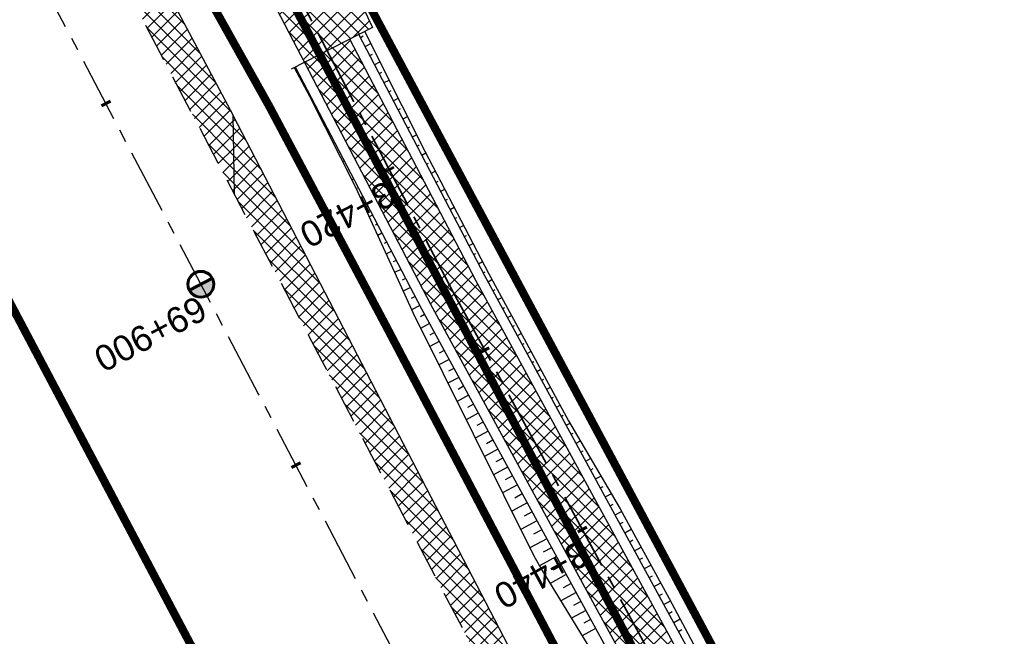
# Model space of a CAD drawing. Header units: metres. Extents: x 7529682 to 7533751, y 5721195 to 5727842.
# Tile 35 of 179: x 7531292 to 7531340, y 5724755 to 5724785. Entities that reach past the tile are written whole.
import ezdxf

# ---------------------------------------------------------------- set-up
doc = ezdxf.new("R2010")
doc.units = ezdxf.units.M
for name, pattern in [('817-dzialki-09-05-04$0$HIDDEN', [0.375, 0.25, -0.125]), ('ACAD_ISO05W100', [33, 24, -3, 0, -3, 0, -3]), ('CENTER', [50.8, 31.75, -6.35, 6.35, -6.35]), ('CENTER2', [28.575, 19.05, -3.175, 3.175, -3.175]), ('HIDDEN', [9.525, 6.35, -3.175])]:
    doc.linetypes.add(name, pattern=pattern)
for name, color, linetype in [('C-DROGI-SYTUACJA', 7, 'Continuous'), ('C-DROGI-SYTUACJA-ETYKIETY', 7, 'Continuous'), ('D-hatch-pobocza', 131, 'Continuous'), ('D-hatch-zjazdy-BA', 244, 'Continuous'), ('D-hatch-zjazdy-kruszywo', 111, 'Continuous'), ('D-pobocza', 60, 'Continuous'), ('D-rowy', 160, 'Continuous'), ('D-skarpa', 2, 'Continuous'), ('D-skarpa-kreskowanie', 2, 'Continuous')]:
    doc.layers.add(name, color=color, linetype=linetype)
for name, color, linetype, lineweight, true_color in [('D-ewidencja-numery', 7, 'Continuous', 50, 0x40ff00), ('D-hatch-ciag-pieszo-rowerowy', 7, 'Continuous', 13, 0xff9f80), ('D-LR-etap-III', 7, '817-dzialki-09-05-04$0$HIDDEN', 50, 0x00008f)]:
    doc.layers.add(name, color=color, linetype=linetype, lineweight=lineweight, true_color=true_color)
for name, color, linetype, lineweight in [('D-krawędzie', 3, 'Continuous', 30), ('D-obrzeża', 2, 'Continuous', 30), ('D-oś', 10, 'CENTER', 30), ('D-pas-drogowy', 7, 'ACAD_ISO05W100', 50), ('D-zjazdy', 202, 'Continuous', 30)]:
    doc.layers.add(name, color=color, linetype=linetype, lineweight=lineweight)
doc.layers.add('poprzeczki', color=7, linetype='Continuous', true_color=0x0000c7)
doc.styles.get("Standard").update_dxf_attribs({"font": 'arial.ttf'})
pattern_1 = [(45, (0.88535, 0.46493), (-0.33675960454, 0.33675960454), []), (135, (0.88535, 0.46493), (-0.33675960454, -0.33675960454), [])]
pattern_2 = [(45, (0, 0), (-0.33675960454, 0.33675960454), []), (135, (0, 0), (-0.33675960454, -0.33675960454), [])]

# ---------------------------------------------------------------- blocks, each defined once
blk = doc.blocks.new('kilometraz')
at = {"linetype": 'ByBlock', "lineweight": -2}
blk.add_hatch(color=0, dxfattribs=at).paths.add_polyline_path([(0, -0.28125, 0.41421356), (0.28125, 0, 0.41421356), (0, 0.28125)])
at = {"color": 0, "linetype": 'ByBlock', "lineweight": -2}
blk.add_line((0, 0.28125), (0, -0.28125), dxfattribs=at)
blk.add_circle((0, 0), 0.28125, dxfattribs=at)
blk = doc.blocks.new('AeccTickLine')
at = {"color": 0, "linetype": 'ByBlock', "lineweight": -2}
blk.add_line((0, 1), (0, -1), dxfattribs=at)

msp = doc.modelspace()

# ---------------------------------------------------------------- hatches: boundary and pattern name
at = {"layer": 'D-hatch-ciag-pieszo-rowerowy'}
h = msp.add_hatch(dxfattribs=at)
h.set_pattern_fill('ANSI37', color=256, scale=0.15, style=0)
h.set_pattern_definition(pattern_1)
h.paths.add_polyline_path([(7531367.377, 5724666.221), (7531369.435, 5724667.678), (7531364.841, 5724676.398), (7531345.224, 5724715.75), (7531314.268, 5724772.613), (7531308.11, 5724784.432), (7531305.885, 5724783.292), (7531312.052, 5724771.454), (7531343.011, 5724714.585), (7531362.629, 5724675.233)])
at = {"layer": 'D-hatch-pobocza'}
h = msp.add_hatch(dxfattribs=at)
h.set_pattern_fill('ANSI37', color=256, scale=0.15, style=0)
h.set_pattern_definition(pattern_2)
h.paths.add_polyline_path([(7531327.02, 5724733.24), (7531314.57, 5724757.21), (7531302.377, 5724780.719), (7531302.441, 5724776.853), (7531306.74, 5724768.665), (7531335.094, 5724714.652), (7531357.319, 5724672.439), (7531360.382, 5724666.625), (7531361.97, 5724665.57), (7531363.1, 5724665.412), (7531353.58, 5724682.67), (7531345.94, 5724697.46), (7531339.27, 5724710)])
at = {"layer": 'D-hatch-zjazdy-BA'}
h = msp.add_hatch(dxfattribs=at)
h.set_pattern_fill('ANSI37', color=256, scale=0.15, style=0)
h.set_pattern_definition(pattern_1)
h.paths.add_polyline_path([(7531305.884, 5724783.292), (7531309.218, 5724784.999), (7531307.992, 5724787.635), (7531303.703, 5724787.477)])
at = {"layer": 'D-hatch-zjazdy-kruszywo'}
h = msp.add_hatch(dxfattribs=at)
h.set_pattern_fill('ANSI37', color=256, scale=0.15, style=0)
h.set_pattern_definition(pattern_2)
h.paths.add_polyline_path([(7531298.776, 5724787.518), (7531296.235, 5724788.675), (7531302.441, 5724776.853), (7531302.377, 5724780.719)])

# ---------------------------------------------------------------- linework, layer by layer
at = {"layer": 'C-DROGI-SYTUACJA', "color": 10, "linetype": 'CENTER2', "lineweight": 35, "ltscale": 0.2}
msp.add_lwpolyline([(7531156.869, 5725074.83), (7531166.993, 5725055.55, -0.068732), (7531168.479, 5725051.432), (7531169.1, 5725048.503, 0.068783), (7531171.89, 5725040.776), (7531203.621, 5724980.378), (7531234.8, 5724921.535), (7531259.931, 5724874.055), (7531293.333, 5724810.086), (7531313.16, 5724772.033), (7531341.529, 5724719.923, -0.009023), (7531346.533, 5724710.322), (7531363.735, 5724675.815), (7531380.065, 5724644.823), (7531398.584, 5724609.363), (7531424.897, 5724559.228), (7531446.142, 5724518.961), (7531474.816, 5724464.452), (7531498.201, 5724419.897)], format="xyb", dxfattribs=at)
at = {"layer": 'D-ewidencja-numery', "color": 12, "ltscale": 15, "true_color": 0xc70000}
msp.add_lwpolyline([(7531166.31, 5725074.58), (7531172.29, 5725062.58), (7531170.59, 5725055.606), (7531173.733, 5725044.081), (7531215.342, 5724964.86), (7531238.054, 5724921.685), (7531262.39, 5724875.283), (7531295.587, 5724811.266), (7531348.488, 5724712.363), (7531363.741, 5724682.684), (7531366.987, 5724675.865), (7531382.541, 5724646.111), (7531401.299, 5724610.875), (7531428.965, 5724558.862), (7531449.111, 5724520.398), (7531477.293, 5724465.831), (7531500.996, 5724421.113)], dxfattribs=at)
at = {"layer": 'D-krawędzie', "linetype": 'HIDDEN', "ltscale": 0.3, "flags": 128}
msp.add_lwpolyline([(7530572.01, 5726166.06), (7530620.381, 5726072.761), (7530641.555, 5726032.008), (7530660.961, 5725995.07), (7530689.128, 5725941.54), (7530707.336, 5725907.032), (7530725.256, 5725873.093), (7530743.97, 5725837.654), (7530770.527, 5725787.119), (7530787.864, 5725754.267), (7530809.898, 5725712.542), (7530824.739, 5725684.389), (7530840.856, 5725653.693), (7530860.675, 5725616.154), (7530865.283, 5725607.394), (7530878.05, 5725583.08), (7530918.172, 5725507.178), (7530950.163, 5725446.305), (7530993.419, 5725364.265), (7531022.766, 5725308.719), (7531053.81, 5725249.872), (7531081.166, 5725197.875), (7531103.902, 5725154.541), (7531128.123, 5725108.448), (7531149.3, 5725068.25), (7531167.38, 5725033.767), (7531197.165, 5724976.988), (7531228.151, 5724918.034), (7531253.153, 5724870.491), (7531286.796, 5724806.654), (7531306.74, 5724768.665), (7531335.094, 5724714.652), (7531357.319, 5724672.439), (7531373.645, 5724641.454), (7531392.162, 5724605.999), (7531418.48, 5724555.853), (7531439.727, 5724515.582), (7531468.399, 5724461.077), (7531491.782, 5724416.528), (7531531.99, 5724339.833), (7531557.227, 5724291.659), (7531569.852, 5724267.577), (7531591.376, 5724226.548), (7531610.004, 5724191.103), (7531616.883, 5724177.999), (7531629.985, 5724153.025), (7531641.007, 5724132.022), (7531664.906, 5724087.617), (7531677.644, 5724064.786), (7531683.112, 5724054.988), (7531686.753, 5724048.18), (7531695.448, 5724031.697), (7531703.749, 5724015.917), (7531709.214, 5724005.514), (7531719.389, 5723986.147), (7531726.295, 5723973), (7531732.741, 5723960.736), (7531735.13, 5723956.19)], dxfattribs=at)
at = {"layer": 'D-LR-etap-III', "ltscale": 10, "flags": 128}
msp.add_lwpolyline([(7531750.474, 5723895.103, 0.4, 0.4, 0), (7531750.505, 5723895.13, 0.4, 0.4, 0), (7531682.71, 5724022.92, 0.4, 0.4, 0), (7531619.177, 5724147.204, 0.4, 0.4, 0), (7531592.309, 5724198.489, 0.4, 0.4, 0), (7531553.264, 5724272.919, 0.4, 0.4, 0), (7531504.02, 5724366.79, 0.4, 0.4, 0), (7531482.09, 5724407.62, 0.4, 0.4, 0), (7531412.35, 5724541.183, 0.4, 0.4, 0), (7531388.464, 5724586.93, 0.4, 0.4, 0), (7531345.12, 5724669.94, 0.4, 0.4, 0), (7531127.66, 5725081.67, 0.4, 0.4, 0), (7531059.253, 5725211.041, 0.4, 0.4, 0), (7531008.007, 5725307.954, 0.4, 0.4, 0), (7530964.182, 5725390.836, 0.4, 0.4, 0), (7530914.557, 5725484.684, 0.4, 0.4, 0), (7530865.243, 5725577.494, 0.4, 0.4, 0), (7530840.085, 5725624.059, 0.4, 0.4, 0), (7530802.56, 5725694.925, 0.4, 0.4, 0), (7530755.54, 5725787.51, 0.4, 0.4, 0), (7530708.718, 5725876.303, 0.4, 0.4, 0), (7530695.12, 5725902.09, 0.4, 0.4, 0), (7530642.914, 5726001.078, 0.4, 0.4, 0), (7530634.935, 5726016.147, 0.4, 0.4, 0), (7530610.82, 5726061.93, 0.4, 0.4, 0), (7530610.82, 5726061.93, 0.4, 0.4, 0), (7530607.21, 5726063.51, 0.4, 0.4, 0), (7530597.42, 5726080.68, 0.4, 0.4, 0), (7530591.16, 5726088.44, 0.4, 0.4, 0), (7530581.28, 5726107.21, 0.4, 0.4, 0), (7530571.29, 5726130.56, 0.4, 0.4, 0), (7530549.555, 5726171.527, 0.4, 0.4, 0), (7530531.014, 5726206.474, 0.4, 0.4, 0), (7530516.461, 5726236.017, 0.4, 0.4, 0), (7530500.799, 5726266.141, 0.4, 0.4, 0), (7530491.35, 5726283.94, 0.4, 0.4, 0), (7530482.4, 5726303.41, 0.4, 0.4, 0), (7530482.4, 5726303.41, 0.4, 0.4, 0), (7530450.41, 5726357.28, 0.4, 0.4, 0), (7530397.759, 5726458.5, 0.4, 0.4, 0), (7530334.708, 5726583.665, 0.4, 0.4, 0), (7530303.939, 5726645.168, 0.4, 0.4, 0), (7530300.51, 5726651.778, 0.4, 0.4, 0), (7530289.214, 5726671.967, 0.4, 0.4, 0), (7530281.54, 5726685.57, 0.4, 0.4, 0), (7530261.371, 5726724.163, 0.4, 0.4, 0), (7530254.03, 5726738.21, 0.4, 0.4, 0), (7530197.22, 5726845.06, 0.4, 0.4, 0), (7530194.71, 5726849.15, 0.4, 0.4, 0), (7530195.92, 5726850.75, 0.4, 0.4, 0), (7530170.547, 5726892.961, 0.4, 0.4, 0), (7530143.175, 5726945.066, 0.4, 0.4, 0), (7530105.06, 5727018.32, 0.4, 0.4, 0), (7530100.06, 5727027.16, 0.4, 0.4, 0), (7530062.319, 5727099.625, 0.4, 0.4, 0), (7530015.379, 5727189.42, 0.4, 0.4, 0), (7529983.208, 5727250.207, 0.4, 0.4, 0), (7529953.284, 5727306.747, 0.4, 0.4, 0), (7529900.671, 5727406.159, 0.4, 0.4, 0), (7529890.63, 5727425.131, 0.4, 0.4, 0), (7529875.155, 5727454.426, 0.4, 0.4, 0), (7529857.56, 5727487.787, 0.4, 0.4, 0), (7529835.194, 5727530.193, 0.4, 0.4, 0), (7529811.741, 5727574.662, 0.4, 0.4, 0), (7529792.102, 5727611.923, 0.4, 0.4, 0), (7529768.066, 5727657.47, 0.4, 0.4, 0), (7529755.211, 5727682.131, 0.4, 0.4, 0), (7529753.31, 5727681.13, 0.4, 0.4, 0), (7529739.21, 5727707.77, 0.4, 0.4, 0), (7529735.395, 5727711.252, 0.4, 0.4, 0), (7529725.42, 5727730.2, 0.4, 0.4, 0), (7529723.55, 5727729.88, 0.4, 0.4, 0), (7529695.567, 5727782.932, 0.4, 0.4, 0), (7529717.68, 5727794.024, 0.4, 0.4, 0), (7529736.275, 5727758.647, 0.4, 0.4, 0), (7529736.275, 5727758.647, 0.4, 0.4, 0), (7529744.511, 5727750.406, 0.4, 0.4, 0), (7529744.511, 5727750.406, 0.4, 0.4, 0), (7529750.283, 5727738.55, 0.4, 0.4, 0), (7529777.109, 5727687.569, 0.4, 0.4, 0), (7529796.515, 5727651.33, 0.4, 0.4, 0), (7529814.938, 5727616.793, 0.4, 0.4, 0), (7529839.007, 5727572.304, 0.4, 0.4, 0), (7529860.618, 5727532.509, 0.4, 0.4, 0), (7529882.349, 5727491.504, 0.4, 0.4, 0), (7529904.865, 5727449.096, 0.4, 0.4, 0), (7529920.747, 5727418.885, 0.4, 0.4, 0), (7529946.677, 5727368.547, 0.4, 0.4, 0), (7529972.025, 5727320.573, 0.4, 0.4, 0), (7529987.74, 5727290.153, 0.4, 0.4, 0), (7529996.497, 5727273.662, 0.4, 0.4, 0), (7530017.541, 5727234.203, 0.4, 0.4, 0), (7530033.054, 5727204.864, 0.4, 0.4, 0), (7530051.623, 5727170.223, 0.4, 0.4, 0), (7530069.277, 5727137.016, 0.4, 0.4, 0), (7530089.385, 5727097.534, 0.4, 0.4, 0), (7530109.713, 5727060.747, 0.4, 0.4, 0), (7530136.77, 5727011.64, 0.4, 0.4, 0), (7530162.447, 5726962.744, 0.4, 0.4, 0), (7530187.674, 5726916.992, 0.4, 0.4, 0), (7530207.821, 5726879.335, 0.4, 0.4, 0), (7530230.626, 5726834.519, 0.4, 0.4, 0), (7530262.288, 5726776.618, 0.4, 0.4, 0), (7530277.51, 5726760.213, 0.4, 0.4, 0), (7530286.037, 5726744.107, 0.4, 0.4, 0), (7530288.097, 5726735.884, 0.4, 0.4, 0), (7530290.394, 5726725.047, 0.4, 0.4, 0), (7530296.177, 5726713.583, 0.4, 0.4, 0), (7530302.726, 5726701.182, 0.4, 0.4, 0), (7530325.685, 5726657.466, 0.4, 0.4, 0), (7530343.244, 5726623.649, 0.4, 0.4, 0), (7530360.23, 5726591.747, 0.4, 0.4, 0), (7530383.209, 5726548.059, 0.4, 0.4, 0), (7530406.018, 5726503.606, 0.4, 0.4, 0), (7530427.465, 5726462.62, 0.4, 0.4, 0), (7530447.928, 5726424.388, 0.4, 0.4, 0), (7530471.127, 5726379.921, 0.4, 0.4, 0), (7530490.501, 5726343.033, 0.4, 0.4, 0), (7530509.499, 5726306.733, 0.4, 0.4, 0), (7530529.89, 5726267.244, 0.4, 0.4, 0), (7530543.852, 5726238.99, 0.4, 0.4, 0), (7530554.809, 5726218.944, 0.4, 0.4, 0), (7530559.027, 5726212.223, 0.4, 0.4, 0), (7530563.061, 5726206.41, 0.4, 0.4, 0), (7530566.934, 5726200.464, 0.4, 0.4, 0), (7530569.771, 5726194.902, 0.4, 0.4, 0), (7530571.473, 5726191.282, 0.4, 0.4, 0), (7530572.839, 5726188.025, 0.4, 0.4, 0), (7530575.295, 5726182.035, 0.4, 0.4, 0), (7530579.737, 5726173.306, 0.4, 0.4, 0), (7530583.3, 5726167.41, 0.4, 0.4, 0), (7530593.4, 5726163.33, 0.4, 0.4, 0), (7530598.618, 5726155.264, 0.4, 0.4, 0), (7530608.258, 5726140.497, 0.4, 0.4, 0), (7530603.27, 5726136.83, 0.4, 0.4, 0), (7530606.53, 5726131.84, 0.4, 0.4, 0), (7530604.239, 5726124.217, 0.4, 0.4, 0), (7530605.847, 5726121.63, 0.4, 0.4, 0), (7530608.972, 5726116.164, 0.4, 0.4, 0), (7530618.114, 5726097.791, 0.4, 0.4, 0), (7530651.213, 5726034.96, 0.4, 0.4, 0), (7530670.244, 5725998.611, 0.4, 0.4, 0), (7530698.075, 5725945.953, 0.4, 0.4, 0), (7530716.506, 5725911.305, 0.4, 0.4, 0), (7530735.223, 5725875.667, 0.4, 0.4, 0), (7530752.504, 5725842.155, 0.4, 0.4, 0), (7530778.311, 5725793.501, 0.4, 0.4, 0), (7530797.5, 5725756.382, 0.4, 0.4, 0), (7530812.519, 5725728.289, 0.4, 0.4, 0), (7530820.039, 5725713.16, 0.4, 0.4, 0), (7530822.422, 5725710.194, 0.4, 0.4, 0), (7530833.155, 5725688.801, 0.4, 0.4, 0), (7530849.629, 5725656.159, 0.4, 0.4, 0), (7530867.983, 5725621.964, 0.4, 0.4, 0), (7530872.63, 5725612.888, 0.4, 0.4, 0), (7530880.354, 5725597.595, 0.4, 0.4, 0), (7530883.839, 5725593.389, 0.4, 0.4, 0), (7530891.782, 5725587.763, 0.4, 0.4, 0), (7530895.039, 5725584.281, 0.4, 0.4, 0), (7530897.034, 5725580.941, 0.4, 0.4, 0), (7530900.952, 5725579.946, 0.4, 0.4, 0), (7530904.81, 5725571.977, 0.4, 0.4, 0), (7530903.682, 5725568.566, 0.4, 0.4, 0), (7530908.901, 5725558.845, 0.4, 0.4, 0), (7530910.252, 5725545.672, 0.4, 0.4, 0), (7530912.873, 5725538.646, 0.4, 0.4, 0), (7530945.278, 5725478.464, 0.4, 0.4, 0), (7530959.692, 5725450.246, 0.4, 0.4, 0), (7531002.827, 5725368.192, 0.4, 0.4, 0), (7531044.704, 5725290.314, 0.4, 0.4, 0), (7531064.099, 5725253.213, 0.4, 0.4, 0), (7531083.01, 5725216.678, 0.4, 0.4, 0), (7531113.013, 5725158.466, 0.4, 0.4, 0), (7531137.364, 5725113.071, 0.4, 0.4, 0), (7531150.831, 5725086.712, 0.4, 0.4, 0), (7531159.746, 5725076.641, 0.4, 0.4, 0), (7531166.31, 5725074.58, 0.4, 0.4, 0), (7531172.29, 5725062.58, 0.4, 0.4, 0), (7531170.59, 5725055.606, 0.4, 0.4, 0), (7531173.733, 5725044.081, 0.4, 0.4, 0), (7531215.342, 5724964.86, 0.4, 0.4, 0), (7531238.054, 5724921.685, 0.4, 0.4, 0), (7531262.39, 5724875.283, 0.4, 0.4, 0), (7531295.587, 5724811.266, 0.4, 0.4, 0), (7531348.488, 5724712.363, 0.4, 0.4, 0), (7531363.741, 5724682.684, 0.4, 0.4, 0), (7531366.987, 5724675.865, 0.4, 0.4, 0), (7531382.541, 5724646.111, 0.4, 0.4, 0), (7531401.299, 5724610.875, 0.4, 0.4, 0), (7531428.965, 5724558.862, 0.4, 0.4, 0), (7531449.111, 5724520.398, 0.4, 0.4, 0), (7531477.293, 5724465.831, 0.4, 0.4, 0), (7531500.996, 5724421.113, 0.4, 0.4, 0), (7531512.122, 5724400.549, 0.4, 0.4, 0), (7531513.782, 5724396.757, 0.4, 0.4, 0), (7531526.32, 5724379.39, 0.4, 0.4, 0), (7531566.784, 5724302.736, 0.4, 0.4, 0), (7531612.277, 5724225.61, 0.4, 0.4, 0), (7531620.493, 5724210.548, 0.4, 0.4, 0), (7531631.578, 5724196.258, 0.4, 0.4, 0), (7531653.484, 5724152.434, 0.4, 0.4, 0), (7531661.151, 5724128.494, 0.4, 0.4, 0), (7531673.881, 5724101.186, 0.4, 0.4, 0), (7531684.691, 5724081.184, 0.4, 0.4, 0), (7531699.212, 5724051.17, 0.4, 0.4, 0), (7531704.034, 5724040.584, 0.4, 0.4, 0), (7531704.034, 5724040.584, 0.4, 0.4, 0), (7531703.913, 5724037.17, 0.4, 0.4, 0), (7531736.42, 5723969.232, 0.4, 0.4, 0), (7531738.285, 5723967.699, 0.4, 0.4, 0), (7531742.181, 5723962.346, 0.4, 0.4, 0), (7531744.286, 5723958.616, 0.4, 0.4, 0), (7531755.393, 5723944.193, 0.4, 0.4, 0), (7531758.69, 5723936.76, 0.4, 0.4, 0), (7531780.08, 5723929.25, 0.4, 0.4, 0), (7531792.612, 5723906.338, 0.4, 0.4, 0), (7531792.612, 5723906.338, 0.4, 0.4, 0), (7531756.962, 5723883.055, 0.4, 0.4, 0), (7531750.46, 5723895.13, 0.4, 0.4, 0), (7531750.46, 5723895.13, 0, 0, 0)], format="xyseb", dxfattribs=at)
at = {"layer": 'D-obrzeża'}
for points in [[(7531162.547, 5725061.318), (7531165.882, 5725054.959, -0.068574), (7531167.27, 5725051.106), (7531167.915, 5725048.068, 0.068789), (7531170.704, 5725040.34), (7531202.515, 5724979.795), (7531233.696, 5724920.95), (7531258.824, 5724873.473), (7531292.225, 5724809.507), (7531312.052, 5724771.454), (7531340.423, 5724719.339, -0.00902), (7531345.426, 5724709.741), (7531362.629, 5724675.233), (7531378.958, 5724644.242), (7531397.477, 5724608.783), (7531423.79, 5724558.646), (7531445.036, 5724518.378), (7531473.71, 5724463.87), (7531497.095, 5724419.316), (7531505.905, 5724402.511, -0.033171), (7531508.586, 5724396.451), (7531511.248, 5724389.164)], [(7531369.435, 5724667.678), (7531364.841, 5724676.398), (7531347.64, 5724710.903, 0.009026), (7531342.634, 5724720.507), (7531314.268, 5724772.613), (7531308.11, 5724784.431)]]:
    msp.add_lwpolyline(points, format="xyb", dxfattribs=at)
at = {"layer": 'D-oś', "ltscale": 0.1}
msp.add_lwpolyline([(7531488.683, 5724414.901), (7531465.302, 5724459.448), (7531436.63, 5724513.951), (7531415.383, 5724554.223), (7531389.061, 5724604.375), (7531370.545, 5724639.828), (7531354.222, 5724670.808), (7531331.996, 5724713.024), (7531303.641, 5724767.038), (7531283.699, 5724805.024), (7531250.055, 5724868.862), (7531225.053, 5724916.406), (7531194.065, 5724975.362), (7531164.28, 5725032.142), (7531146.202, 5725066.622)], dxfattribs=at)
at = {"layer": 'D-pas-drogowy', "ltscale": 0.2, "flags": 128}
msp.add_lwpolyline([(7531633.019, 5724182.834, 0.4, 0.4, 0), (7531617.559, 5724211.608, 0.4, 0.4, 0), (7531566.784, 5724302.736, 0.4, 0.4, 0), (7531538.419, 5724356.47, 0.4, 0.4, 0), (7531526.32, 5724379.39, 0.4, 0.4, 0), (7531516.102, 5724393.607, 0.4, 0.4, 0.001485), (7531513.78, 5724396.838, 0.4, 0.4, 0), (7531501.87, 5724413.41, 0.4, 0.4, 0), (7531474.926, 5724464.508, 0.4, 0.4, 0), (7531446.2, 5724518.992, 0.4, 0.4, 0), (7531424.962, 5724559.262, 0.4, 0.4, 0), (7531398.444, 5724609.566, 0.4, 0.4, 0), (7531379.647, 5724645.216, 0.4, 0.4, 0), (7531365.23, 5724672.56, 0.4, 0.4, 0), (7531341.306, 5724717.915, 0.4, 0.4, 0), (7531312.9, 5724771.789, 0.4, 0.4, 0), (7531292.591, 5724810.307, 0.4, 0.4, 0), (7531259.392, 5724873.271, 0.4, 0.4, 0), (7531233.74, 5724921.923, 0.4, 0.4, 0), (7531203.073, 5724980.092, 0.4, 0.4, 0), (7531173.471, 5725036.225, 0.4, 0.4, 0), (7531168.27, 5725046.09, 0.4, 0.4, 0), (7531172.29, 5725062.58, 0.4, 0.4, 0), (7531166.31, 5725074.58, 0.4, 0.4, 0), (7531150.32, 5725079.6, 0.4, 0.4, 0), (7531141.5, 5725096.43, 0.4, 0.4, 0), (7531109.312, 5725157.814, 0.4, 0.4, 0), (7531086.641, 5725201.048, 0.4, 0.4, 0), (7531059.198, 5725253.384, 0.4, 0.4, 0), (7531028.207, 5725312.489, 0.4, 0.4, 0), (7530999.105, 5725367.99, 0.4, 0.4, 0), (7530956.248, 5725449.725, 0.4, 0.4, 0), (7530924.398, 5725510.464, 0.4, 0.4, 0), (7530897.51, 5725561.74, 0.4, 0.4, 0), (7530894.46, 5725566.14, 0.4, 0.4, 0), (7530892.16, 5725570.49, 0.4, 0.4, 0), (7530869.363, 5725613.307, 0.4, 0.4, 0), (7530861.694, 5725627.705, 0.4, 0.4, 0), (7530852.74, 5725644.52, 0.4, 0.4, 0), (7530831.51, 5725684.2, 0.4, 0.4, 0), (7530811.13, 5725722.52, 0.4, 0.4, 0), (7530792.348, 5725757.941, 0.4, 0.4, 0), (7530768.03, 5725803.8, 0.4, 0.4, 0), (7530748.769, 5725840.179, 0.4, 0.4, 0), (7530727.7, 5725879.97, 0.4, 0.4, 0), (7530712.098, 5725909.545, 0.4, 0.4, 0), (7530693.644, 5725944.645, 0.4, 0.4, 0), (7530665.702, 5725997.539, 0.4, 0.4, 0), (7530641.76, 5726042.88, 0.4, 0.4, 0), (7530616.5, 5726091.48, 0.4, 0.4, 0), (7530604.628, 5726114.32, 0.4, 0.4, -0.007763), (7530602.5, 5726118.43, 0.4, 0.4, 0), (7530603.992, 5726123.395, 0.4, 0.4, 0), (7530606.53, 5726131.84, 0.4, 0.4, 0), (7530603.27, 5726136.83, 0.4, 0.4, 0), (7530593.776, 5726151.369, 0.4, 0.4, 0), (7530590.203, 5726156.84, 0.4, 0.4, 0), (7530583.3, 5726167.41, 0.4, 0.4, 0), (7530580.578, 5726170.428, 0.4, 0.4, 0), (7530575.85, 5726175.67, 0.4, 0.4, 0), (7530569.01, 5726186.66, 0.4, 0.4, 0), (7530562.555, 5726199.189, 0.4, 0.4, 0), (7530555.67, 5726211.39, 0.4, 0.4, 0), (7530548.29, 5726224.23, 0.4, 0.4, 0), (7530540.58, 5726237.71, 0.4, 0.4, 0), (7530532.68, 5726252.65, 0.4, 0.4, 0), (7530524.06, 5726269.35, 0.4, 0.4, 0), (7530502.82, 5726309.91, 0.4, 0.4, 0), (7530488.83, 5726336.63, 0.4, 0.4, 0), (7530466.03, 5726380.16, 0.4, 0.4, 0), (7530438.47, 5726432.77, 0.4, 0.4, 0), (7530424.53, 5726459.09, 0.4, 0.4, 0), (7530401.63, 5726502.97, 0.4, 0.4, 0), (7530383.38, 5726538.06, 0.4, 0.4, 0), (7530353.97, 5726593.52, 0.4, 0.4, 0), (7530338.47, 5726622.74, 0.4, 0.4, 0), (7530322.01, 5726653.88, 0.4, 0.4, 0), (7530297.54, 5726700.33, 0.4, 0.4, 0), (7530287.38, 5726719.6, 0.4, 0.4, 0), (7530285.95, 5726722.316, 0.4, 0.4, 0), (7530280.26, 5726733.12, 0.4, 0.4, 0), (7530266.73, 5726758.74, 0.4, 0.4, 0), (7530260.42, 5726770.47, 0.4, 0.4, 0), (7530253.25, 5726783.82, 0.4, 0.4, 0), (7530244.95, 5726799.33, 0.4, 0.4, 0), (7530239.39, 5726808.49, 0.4, 0.4, 0), (7530238.29, 5726807.9, 0.4, 0.4, 0), (7530218.11, 5726850.67, 0.4, 0.4, 0), (7530175.907, 5726928.168, 0.4, 0.4, 0), (7530096.68, 5727076.15, 0.4, 0.4, 0), (7530094.68, 5727079.89, 0.4, 0.4, 0), (7530064.597, 5727135.523, 0.4, 0.4, 0), (7530046.731, 5727168.892, 0.4, 0.4, 0), (7530025.803, 5727208.461, 0.4, 0.4, 0), (7530012.847, 5727232.979, 0.4, 0.4, 0), (7529994.15, 5727268.45, 0.4, 0.4, 0), (7529981.671, 5727291.93, 0.4, 0.4, 0), (7529949.89, 5727351.73, 0.4, 0.4, 0), (7529924.75, 5727399.03, 0.4, 0.4, 0), (7529915.516, 5727417.1, 0.4, 0.4, 0), (7529885.83, 5727475.19, 0.4, 0.4, 0), (7529862.56, 5727519.97, 0.4, 0.4, 0), (7529852.985, 5727538.191, 0.4, 0.4, 0), (7529836.513, 5727569.511, 0.4, 0.4, 0), (7529815.369, 5727609.141, 0.4, 0.4, 0), (7529792.795, 5727651.247, 0.4, 0.4, 0), (7529774.199, 5727685.858, 0.4, 0.4, 0), (7529746.966, 5727736.059, 0.4, 0.4, 0), (7529733.92, 5727757.62, 0.4, 0.4, 0), (7529708.607, 5727806.389, 0.4, 0.4, 0), (7529688.492, 5727796.345, 0.4, 0.4, 0), (7529723.55, 5727729.88, 0.4, 0.4, 0), (7529725.42, 5727730.2, 0.4, 0.4, 0), (7529735.38, 5727711.28, 0.4, 0.4, 0), (7529739.21, 5727707.77, 0.4, 0.4, 0), (7529753.31, 5727681.13, 0.4, 0.4, 0), (7529755.178, 5727682.114, 0.4, 0.4, 0), (7529792.102, 5727611.923, 0.4, 0.4, 0), (7529811.741, 5727574.662, 0.4, 0.4, 0), (7529835.194, 5727530.193, 0.4, 0.4, 0), (7529857.56, 5727487.787, 0.4, 0.4, 0), (7529875.155, 5727454.426, 0.4, 0.4, 0), (7529890.63, 5727425.131, 0.4, 0.4, 0), (7529900.671, 5727406.159, 0.4, 0.4, 0), (7529953.284, 5727306.747, 0.4, 0.4, 0), (7529983.208, 5727250.207, 0.4, 0.4, 0), (7530015.379, 5727189.42, 0.4, 0.4, 0), (7530062.319, 5727099.625, 0.4, 0.4, 0), (7530100.06, 5727027.16, 0.4, 0.4, 0), (7530105.06, 5727018.32, 0.4, 0.4, 0), (7530143.175, 5726945.066, 0.4, 0.4, 0), (7530170.547, 5726892.961, 0.4, 0.4, 0), (7530195.92, 5726850.75, 0.4, 0.4, 0), (7530194.71, 5726849.15, 0.4, 0.4, 0), (7530197.22, 5726845.06, 0.4, 0.4, 0), (7530254.03, 5726738.21, 0.4, 0.4, 0), (7530261.371, 5726724.163, 0.4, 0.4, 0), (7530281.54, 5726685.57, 0.4, 0.4, 0), (7530289.214, 5726671.967, 0.4, 0.4, 0), (7530300.51, 5726651.778, 0.4, 0.4, 0), (7530303.939, 5726645.168, 0.4, 0.4, 0), (7530334.708, 5726583.665, 0.4, 0.4, 0), (7530397.759, 5726458.5, 0.4, 0.4, 0), (7530450.41, 5726357.28, 0.4, 0.4, 0), (7530482.4, 5726303.41, 0.4, 0.4, 0), (7530483.688, 5726301.003, 0.4, 0.4, 0), (7530491.35, 5726283.94, 0.4, 0.4, 0), (7530512.67, 5726243.78, 0.4, 0.4, 0), (7530529.43, 5726209.46, 0.4, 0.4, 0), (7530571.29, 5726130.56, 0.4, 0.4, 0), (7530581.28, 5726107.21, 0.4, 0.4, 0), (7530591.16, 5726088.44, 0.4, 0.4, 0), (7530597.42, 5726080.68, 0.4, 0.4, 0), (7530607.21, 5726063.51, 0.4, 0.4, 0), (7530610.82, 5726061.93, 0.4, 0.4, 0), (7530634.935, 5726016.147, 0.4, 0.4, 0), (7530642.914, 5726001.078, 0.4, 0.4, 0), (7530695.12, 5725902.09, 0.4, 0.4, 0), (7530708.718, 5725876.303, 0.4, 0.4, 0), (7530755.54, 5725787.51, 0.4, 0.4, 0), (7530802.56, 5725694.925, 0.4, 0.4, 0), (7530840.085, 5725624.059, 0.4, 0.4, 0), (7530865.243, 5725577.494, 0.4, 0.4, 0), (7530914.557, 5725484.684, 0.4, 0.4, 0), (7530964.182, 5725390.836, 0.4, 0.4, 0), (7531008.007, 5725307.954, 0.4, 0.4, 0), (7531059.253, 5725211.041, 0.4, 0.4, 0), (7531127.66, 5725081.67, 0.4, 0.4, 0), (7531345.12, 5724669.94, 0.4, 0.4, 0), (7531388.464, 5724586.93, 0.4, 0.4, 0), (7531412.35, 5724541.183, 0.4, 0.4, 0), (7531482.09, 5724407.62, 0.4, 0.4, 0), (7531504.02, 5724366.79, 0.4, 0.4, 0), (7531519.374, 5724337.52, 0.4, 0.4, 0), (7531563.749, 5724252.932, 0.4, 0.4, 0), (7531602.175, 5724179.681, 0.4, 0.4, 0), (7531619.177, 5724147.204, 0.4, 0.4, 0), (7531625.038, 5724135.635, 0.4, 0.4, 0), (7531656.796, 5724073.316, 0.4, 0.4, 0), (7531675.12, 5724037.36, 0.4, 0.4, 0), (7531682.71, 5724022.92, 0.4, 0.4, 0), (7531705.565, 5723979.811, 0.4, 0.4, 0), (7531736.606, 5723921.262, 0.4, 0.4, 0), (7531750.46, 5723895.13, 0.4, 0.4, 0), (7531740.77, 5723886.56, 0.4, 0.4, 0), (7531732.86, 5723885, 0.4, 0.4, 0), (7531722.18, 5723887.77, 0.4, 0.4, 0), (7531729.87, 5723862.17, 0.4, 0.4, 0), (7531742.92, 5723861.93, 0.4, 0.4, 0), (7531763.71, 5723859.52, 0.4, 0.4, 0), (7531768.42, 5723854.12, 0.4, 0.4, 0), (7531787.42, 5723817.97, 0.4, 0.4, 0), (7531795.57, 5723809.82, 0.4, 0.4, 0), (7531816.347, 5723819.85, 0.4, 0.4, 0), (7531816.347, 5723819.85, 0.4, 0.4, 0), (7531805.06, 5723843.23, 0.4, 0.4, 0), (7531803.61, 5723886.23, 0.4, 0.4, 0), (7531803.61, 5723886.23, 0.4, 0.4, 0), (7531780.08, 5723929.25, 0.4, 0.4, 0), (7531758.69, 5723936.76, 0.4, 0.4, 0), (7531749.359, 5723946.412, 0.4, 0.4, 0), (7531742.71, 5723953.29, 0.4, 0.4, 0), (7531735.177, 5723967.878, 0.4, 0.4, 0), (7531722.37, 5723992.68, 0.4, 0.4, 0), (7531705.042, 5724030.886, 0.4, 0.4, 0), (7531699.47, 5724043.17, 0.4, 0.4, 0), (7531692.69, 5724058.11, 0.4, 0.4, 0), (7531679.672, 5724084.017, 0.4, 0.4, 0), (7531674.55, 5724094.21, 0.4, 0.4, 0), (7531666.633, 5724114.003, 0.4, 0.4, 0), (7531649, 5724153.82, 0.4, 0.4, 0), (7531641.49, 5724149.34, 0.4, 0.4, 0), (7531626.04, 5724179.34, 0.4, 0.4, 0), (7531633.03, 5724182.84, 0, 0, 0)], format="xyseb", dxfattribs=at)
at = {"layer": 'D-pobocza'}
for points in [[(7531369.847, 5724667.969), (7531365.283, 5724676.631), (7531348.083, 5724711.135, 0.009028), (7531343.076, 5724720.741), (7531314.711, 5724772.844), (7531308.553, 5724784.663)], [(7531305.45, 5724783.044), (7531311.609, 5724771.222), (7531339.981, 5724719.105, -0.009019), (7531344.983, 5724709.509), (7531362.186, 5724675), (7531366.927, 5724666.004)]]:
    msp.add_lwpolyline(points, format="xyb", dxfattribs=at)
msp.add_lwpolyline([(7531363.1, 5724665.412), (7531353.58, 5724682.67), (7531345.94, 5724697.46), (7531339.27, 5724710), (7531327.02, 5724733.24), (7531314.57, 5724757.21), (7531302.377, 5724780.719)], dxfattribs=at)
at = {"layer": 'D-rowy', "linetype": 'HIDDEN', "ltscale": 0.1, "const_width": 0.4, "flags": 128}
msp.add_lwpolyline([(7531506.121, 5724397.133), (7531489.191, 5724429.341), (7531483.4, 5724440.512), (7531478.412, 5724450.147), (7531462.901, 5724479.304), (7531434.633, 5724532.162), (7531396.749, 5724604.645), (7531378.596, 5724640.173), (7531368.21, 5724659.05), (7531363.9, 5724666.92), (7531355.877, 5724682.662), (7531338.033, 5724716.835), (7531309.902, 5724770.333), (7531304.158, 5724781.147), (7531299.737, 5724789.052), (7531294.93, 5724798.468), (7531279.862, 5724827.641), (7531247.715, 5724888.417), (7531220.373, 5724940.873), (7531195.514, 5724987.527), (7531168.706, 5725038.836), (7531161.296, 5725053.455), (7531161.296, 5725053.455)], dxfattribs=at)
at = {"layer": 'D-skarpa', "linetype": 'Continuous'}
for points in [[(7531308.831, 5724784.801), (7531309.529, 5724783.413), (7531311.778, 5724778.947), (7531314.903, 5724772.941), (7531316.428, 5724770.135), (7531318.814, 5724765.741), (7531321.334, 5724761.42), (7531323.738, 5724757.036), (7531326.086, 5724752.621), (7531328.405, 5724748.191), (7531330.797, 5724743.8), (7531333.165, 5724739.396), (7531335.546, 5724735), (7531337.952, 5724730.617), (7531340.324, 5724726.215), (7531343.215, 5724720.841)], [(7531305.387, 5724783.037), (7531306.126, 5724781.641), (7531308.39, 5724777.182), (7531310.466, 5724772.626), (7531311.199, 5724771.011), (7531312.657, 5724768.082), (7531317.118, 5724759.125), (7531317.52, 5724758.403), (7531324.921, 5724746.294), (7531327.492, 5724742.001), (7531329.849, 5724737.591), (7531332.221, 5724733.189), (7531339.986, 5724719.083)]]:
    msp.add_lwpolyline(points, dxfattribs=at)
at = {"layer": 'D-skarpa-kreskowanie', "linetype": 'Continuous'}
for p, q in [((7531308.628, 5724784.518, 108.799), (7531308.765, 5724784.589, 108.696)), ((7531308.859, 5724784.074, 108.8), (7531309.126, 5724784.213, 108.599)), ((7531309.09, 5724783.631, 108.801), (7531309.221, 5724783.699, 108.703)), ((7531305.521, 5724782.907, 108.669), (7531305.47, 5724782.881, 108.661)), ((7531309.322, 5724783.187, 108.802), (7531309.576, 5724783.32, 108.611)), ((7531305.752, 5724782.464, 108.67), (7531305.728, 5724782.451, 108.662)), ((7531309.553, 5724782.744, 108.803), (7531309.677, 5724782.808, 108.71)), ((7531309.784, 5724782.3, 108.804), (7531310.025, 5724782.426, 108.622)), ((7531305.983, 5724782.02, 108.671), (7531305.938, 5724781.997, 108.646)), ((7531306.214, 5724781.577, 108.672), (7531306.192, 5724781.566, 108.655)), ((7531310.015, 5724781.857, 108.805), (7531310.133, 5724781.918, 108.716)), ((7531310.246, 5724781.414, 108.806), (7531310.475, 5724781.533, 108.633)), ((7531306.445, 5724781.134, 108.673), (7531306.396, 5724781.108, 108.636)), ((7531310.477, 5724780.97, 108.807), (7531310.588, 5724781.028, 108.723)), ((7531306.676, 5724780.69, 108.674), (7531306.649, 5724780.676, 108.654)), ((7531310.708, 5724780.527, 108.808), (7531310.925, 5724780.64, 108.644)), ((7531306.907, 5724780.247, 108.675), (7531306.849, 5724780.217, 108.631)), ((7531310.939, 5724780.083, 108.808), (7531311.044, 5724780.138, 108.729)), ((7531307.138, 5724779.803, 108.676), (7531307.107, 5724779.787, 108.652)), ((7531311.17, 5724779.64, 108.809), (7531311.375, 5724779.747, 108.655)), ((7531307.369, 5724779.36, 108.677), (7531307.302, 5724779.325, 108.626)), ((7531311.401, 5724779.196, 108.81), (7531311.5, 5724779.248, 108.736)), ((7531307.6, 5724778.917, 108.678), (7531307.564, 5724778.898, 108.651)), ((7531311.632, 5724778.753, 108.811), (7531311.826, 5724778.854, 108.665)), ((7531307.831, 5724778.473, 108.678), (7531307.755, 5724778.433, 108.621)), ((7531311.863, 5724778.31, 108.812), (7531311.96, 5724778.36, 108.739)), ((7531308.062, 5724778.03, 108.679), (7531308.022, 5724778.009, 108.649)), ((7531312.094, 5724777.866, 108.813), (7531312.287, 5724777.967, 108.668)), ((7531308.293, 5724777.586, 108.68), (7531308.207, 5724777.542, 108.616)), ((7531308.524, 5724777.143, 108.681), (7531308.477, 5724777.118, 108.646)), ((7531312.325, 5724777.423, 108.814), (7531312.422, 5724777.473, 108.741)), ((7531308.755, 5724776.699, 108.682), (7531308.638, 5724776.638, 108.594)), ((7531312.556, 5724776.979, 108.815), (7531312.749, 5724777.08, 108.67)), ((7531308.986, 5724776.256, 108.683), (7531308.916, 5724776.219, 108.63)), ((7531312.787, 5724776.536, 108.816), (7531312.883, 5724776.586, 108.744)), ((7531313.018, 5724776.093, 108.817), (7531313.211, 5724776.193, 108.672)), ((7531309.217, 5724775.813, 108.684), (7531309.053, 5724775.727, 108.561)), ((7531313.249, 5724775.649, 108.818), (7531313.345, 5724775.699, 108.746)), ((7531309.448, 5724775.369, 108.685), (7531309.355, 5724775.32, 108.614)), ((7531313.48, 5724775.206, 108.819), (7531313.672, 5724775.306, 108.674)), ((7531309.679, 5724774.926, 108.686), (7531309.468, 5724774.816, 108.527)), ((7531313.711, 5724774.762, 108.82), (7531313.807, 5724774.812, 108.748)), ((7531309.91, 5724774.482, 108.687), (7531309.793, 5724774.421, 108.599)), ((7531313.942, 5724774.319, 108.821), (7531314.134, 5724774.419, 108.677)), ((7531310.142, 5724774.039, 108.688), (7531309.884, 5724773.904, 108.494)), ((7531314.173, 5724773.875, 108.822), (7531314.269, 5724773.925, 108.75)), ((7531310.373, 5724773.595, 108.689), (7531310.232, 5724773.522, 108.583)), ((7531314.404, 5724773.432, 108.823), (7531314.595, 5724773.532, 108.679)), ((7531310.604, 5724773.152, 108.69), (7531310.299, 5724772.993, 108.461)), ((7531314.635, 5724772.989, 108.824), (7531314.731, 5724773.038, 108.752)), ((7531310.835, 5724772.709, 108.691), (7531310.67, 5724772.623, 108.567)), ((7531314.872, 5724772.548, 108.824), (7531315.06, 5724772.651, 108.681)), ((7531311.066, 5724772.265, 108.692), (7531310.713, 5724772.082, 108.427)), ((7531311.297, 5724771.822, 108.693), (7531311.108, 5724771.724, 108.551)), ((7531315.111, 5724772.109, 108.825), (7531315.205, 5724772.16, 108.754)), ((7531311.528, 5724771.378, 108.694), (7531311.127, 5724771.17, 108.392)), ((7531315.35, 5724771.67, 108.826), (7531315.538, 5724771.772, 108.684)), ((7531311.764, 5724770.938, 108.694), (7531311.556, 5724770.825, 108.537)), ((7531315.589, 5724771.231, 108.827), (7531315.683, 5724771.282, 108.756)), ((7531315.828, 5724770.792, 108.828), (7531316.015, 5724770.893, 108.686)), ((7531312.003, 5724770.499, 108.695), (7531311.571, 5724770.263, 108.367)), ((7531316.067, 5724770.352, 108.829), (7531316.161, 5724770.403, 108.758)), ((7531312.242, 5724770.059, 108.696), (7531312.018, 5724769.937, 108.526)), ((7531316.306, 5724769.913, 108.83), (7531316.493, 5724770.015, 108.689)), ((7531312.481, 5724769.62, 108.697), (7531312.017, 5724769.368, 108.345)), ((7531316.546, 5724769.474, 108.831), (7531316.639, 5724769.525, 108.761)), ((7531312.72, 5724769.181, 108.698), (7531312.48, 5724769.05, 108.516)), ((7531316.785, 5724769.035, 108.832), (7531316.97, 5724769.136, 108.691)), ((7531312.959, 5724768.742, 108.699), (7531312.463, 5724768.472, 108.322)), ((7531317.024, 5724768.596, 108.833), (7531317.116, 5724768.646, 108.763)), ((7531313.198, 5724768.303, 108.7), (7531312.942, 5724768.163, 108.506)), ((7531317.263, 5724768.157, 108.834), (7531317.448, 5724768.257, 108.694)), ((7531313.437, 5724767.864, 108.701), (7531312.909, 5724767.576, 108.3)), ((7531317.502, 5724767.718, 108.835), (7531317.594, 5724767.768, 108.765)), ((7531313.676, 5724767.425, 108.702), (7531313.404, 5724767.276, 108.495)), ((7531317.741, 5724767.278, 108.836), (7531317.925, 5724767.379, 108.696)), ((7531313.915, 5724766.985, 108.703), (7531313.355, 5724766.68, 108.277)), ((7531314.154, 5724766.546, 108.704), (7531313.866, 5724766.389, 108.485)), ((7531317.98, 5724766.839, 108.837), (7531318.072, 5724766.889, 108.767)), ((7531314.394, 5724766.107, 108.705), (7531313.801, 5724765.784, 108.255)), ((7531318.219, 5724766.4, 108.838), (7531318.402, 5724766.5, 108.699)), ((7531314.633, 5724765.668, 108.706), (7531314.328, 5724765.502, 108.475)), ((7531318.458, 5724765.961, 108.839), (7531318.55, 5724766.011, 108.769)), ((7531318.697, 5724765.522, 108.84), (7531318.883, 5724765.623, 108.698)), ((7531314.872, 5724765.229, 108.707), (7531314.247, 5724764.889, 108.232)), ((7531318.936, 5724765.083, 108.841), (7531319.036, 5724765.137, 108.765)), ((7531315.111, 5724764.79, 108.708), (7531314.79, 5724764.615, 108.464)), ((7531319.175, 5724764.644, 108.841), (7531319.387, 5724764.759, 108.681)), ((7531315.35, 5724764.351, 108.709), (7531314.693, 5724763.993, 108.21)), ((7531319.414, 5724764.204, 108.842), (7531319.527, 5724764.266, 108.757)), ((7531315.589, 5724763.911, 108.709), (7531315.253, 5724763.728, 108.454)), ((7531319.653, 5724763.765, 108.843), (7531319.891, 5724763.895, 108.663)), ((7531315.828, 5724763.472, 108.71), (7531315.139, 5724763.097, 108.188)), ((7531319.893, 5724763.326, 108.844), (7531320.018, 5724763.394, 108.749)), ((7531316.067, 5724763.033, 108.711), (7531315.715, 5724762.841, 108.444)), ((7531320.132, 5724762.887, 108.845), (7531320.395, 5724763.031, 108.645)), ((7531316.306, 5724762.594, 108.712), (7531315.585, 5724762.202, 108.165)), ((7531320.371, 5724762.448, 108.846), (7531320.509, 5724762.523, 108.741)), ((7531316.784, 5724761.716, 108.714), (7531316.031, 5724761.306, 108.143)), ((7531316.545, 5724762.155, 108.713), (7531316.177, 5724761.954, 108.434)), ((7531320.61, 5724762.009, 108.847), (7531320.899, 5724762.166, 108.627)), ((7531317.023, 5724761.277, 108.715), (7531316.639, 5724761.067, 108.423)), ((7531320.849, 5724761.57, 108.848), (7531321, 5724761.652, 108.733)), ((7531321.088, 5724761.13, 108.849), (7531321.4, 5724761.3, 108.612)), ((7531317.262, 5724760.837, 108.716), (7531316.477, 5724760.41, 108.12)), ((7531321.327, 5724760.691, 108.85), (7531321.484, 5724760.777, 108.731)), ((7531317.501, 5724760.398, 108.717), (7531317.101, 5724760.18, 108.413)), ((7531321.566, 5724760.252, 108.851), (7531321.881, 5724760.424, 108.612)), ((7531317.741, 5724759.959, 108.718), (7531316.923, 5724759.514, 108.098)), ((7531321.805, 5724759.813, 108.852), (7531321.963, 5724759.899, 108.732)), ((7531317.98, 5724759.52, 108.719), (7531317.564, 5724759.294, 108.404)), ((7531322.044, 5724759.374, 108.853), (7531322.361, 5724759.547, 108.612)), ((7531318.219, 5724759.081, 108.72), (7531317.393, 5724758.631, 108.093)), ((7531322.283, 5724758.935, 108.854), (7531322.443, 5724759.021, 108.733)), ((7531318.458, 5724758.642, 108.721), (7531318.051, 5724758.42, 108.412)), ((7531322.522, 5724758.496, 108.855), (7531322.842, 5724758.67, 108.612)), ((7531318.697, 5724758.203, 108.722), (7531317.905, 5724757.772, 108.121)), ((7531322.761, 5724758.057, 108.856), (7531322.922, 5724758.144, 108.734)), ((7531318.936, 5724757.763, 108.723), (7531318.551, 5724757.554, 108.431)), ((7531323, 5724757.617, 108.857), (7531323.323, 5724757.793, 108.612)), ((7531319.175, 5724757.324, 108.724), (7531318.428, 5724756.917, 108.156)), ((7531319.414, 5724756.885, 108.725), (7531319.051, 5724756.688, 108.449)), ((7531323.24, 5724757.178, 108.857), (7531323.401, 5724757.266, 108.735)), ((7531323.479, 5724756.739, 108.858), (7531323.802, 5724756.915, 108.613)), ((7531319.653, 5724756.446, 108.725), (7531318.95, 5724756.063, 108.192)), ((7531323.718, 5724756.3, 108.859), (7531323.877, 5724756.387, 108.738)), ((7531319.892, 5724756.007, 108.726), (7531319.552, 5724755.821, 108.468)), ((7531323.957, 5724755.861, 108.86), (7531324.272, 5724756.032, 108.621)), ((7531320.131, 5724755.568, 108.727), (7531319.472, 5724755.209, 108.227)), ((7531324.196, 5724755.422, 108.861), (7531324.351, 5724755.506, 108.743))]:
    msp.add_line(p, q, dxfattribs=at)
at = {"layer": 'D-zjazdy', "linetype": 'ByBlock'}
msp.add_lwpolyline([(7531296.235, 5724788.675), (7531298.776, 5724787.518), (7531302.377, 5724780.719), (7531302.441, 5724776.853)], dxfattribs=at)
at = {"layer": 'D-zjazdy'}
msp.add_lwpolyline([(7531302.61, 5724787.437), (7531307.992, 5724787.635), (7531309.218, 5724784.999), (7531305.234, 5724782.958)], dxfattribs=at)

# ---------------------------------------------------------------- block references
at = {"layer": 'C-DROGI-SYTUACJA-ETYKIETY', "color": 2, "linetype": 'Continuous', "lineweight": 60, "xscale": 0.25, "yscale": 0.25, "zscale": 0.25}
for p, rotation in [((7531296.167, 5724781.275), 297.6990057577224), ((7531305.463, 5724763.567), 297.6978143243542)]:
    msp.add_blockref('AeccTickLine', p, dxfattribs=dict(at, rotation=rotation))
at = {"layer": 'C-DROGI-SYTUACJA-ETYKIETY', "color": 10, "linetype": 'Continuous', "lineweight": 60, "xscale": 2.249999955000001, "yscale": 2.249999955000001, "zscale": 2.249999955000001, "rotation": 297.6990057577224}
msp.add_blockref('kilometraz', (7531300.815, 5724772.421), dxfattribs=at)
at = {"layer": 'poprzeczki', "color": 2, "linetype": 'Continuous', "lineweight": 60}
for p, xscale, yscale, zscale, rotation in [((7531310.032, 5724778.037), 0.2499999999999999, 0.2499999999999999, 0.2499999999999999, 297.5211080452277), ((7531314.704, 5724769.197), 0.25, 0.25, 0.25, 298.5641034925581), ((7531319.486, 5724760.414), 0.25, 0.25, 0.25, 298.5641034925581)]:
    msp.add_blockref('AeccTickLine', p, dxfattribs=dict(at, xscale=xscale, yscale=yscale, zscale=zscale, rotation=rotation))

# ---------------------------------------------------------------- texts
at = {"layer": 'C-DROGI-SYTUACJA-ETYKIETY', "color": 2}
for s, rotation, p in [('3+420', 207.5211, (7531309.872, 5724777.531)), ('69+900', 207.699, (7531300.657, 5724771.915)), ('3+440', 208.5641, (7531319.336, 5724759.905))]:
    msp.add_text(s, height=1.25, rotation=rotation, dxfattribs=at).set_placement(p)

doc.saveas('drawing.dxf')
